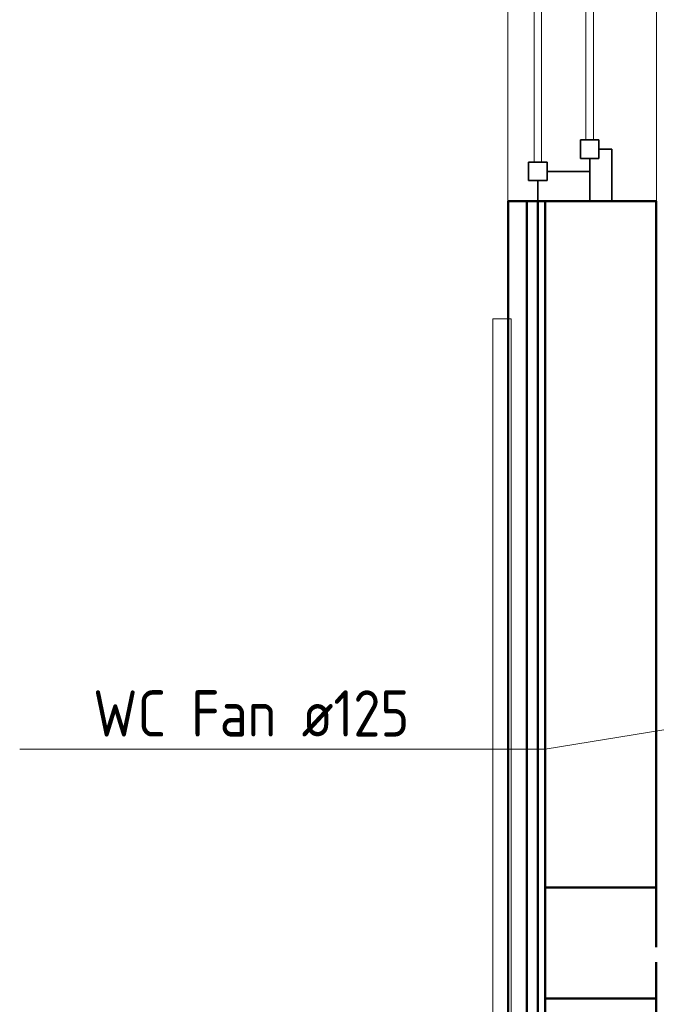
# Model space of a CAD drawing. Header units: millimetres. Extents: x 25703 to 50721, y 2709 to 39176.
# Tile 9 of 50: x 25703 to 27423, y 33652 to 36312. Entities that reach past the tile are written whole.
import ezdxf

# ---------------------------------------------------------------- set-up
doc = ezdxf.new("R2010")
doc.units = ezdxf.units.MM
for name, color, linetype, lineweight in [('A-COLS-____-MCUT', 52, 'Continuous', 50), ('A-COLS-____-OTLN', 52, 'Continuous', 20), ('A-GENM-____-MCUT', 13, 'Continuous', 50), ('A-GENM-____-OTLN', 13, 'Continuous', 20), ('A-GLAZ-____-MCUT', 151, 'Continuous', 35), ('A-GLAZ-____-OTLN', 151, 'Continuous', 20), ('A-PART-____-MCUT', 2, 'Continuous', 50), ('A-PART-____-OTLN', 2, 'Continuous', 20), ('A-WALL-____-MCUT', 113, 'Continuous', 50), ('A-WALL-____-OTLN', 113, 'Continuous', 20), ('M-EQPM-___-IDEN', 50, 'Continuous', 20)]:
    doc.layers.add(name, color=color, linetype=linetype, lineweight=lineweight)
doc.styles.add('GOST Common', font='GOST_Common.ttf', dxfattribs={"width": 0.9, "height": 125})

# ---------------------------------------------------------------- blocks, each defined once
blk = doc.blocks.new('Прямая форма - Gypsum Plasterboard - Waterproof-610918-В_Этаж 02_Вентиляция')
at = {"layer": 'A-WALL-____-MCUT', "color": 9}
for p, q in [((7184.9, 0), (3493.1, 0)), ((7184.9, -50), (7184.9, 0)), ((3493.1, -50), (7184.9, -50))]:
    blk.add_line(p, q, dxfattribs=at)
blk = doc.blocks.new('Прямая форма - Insulation - Thermal Break-610919-В_Этаж 02_Вентиляция')
at = {"layer": 'A-WALL-____-MCUT', "color": 9}
for p, q in [((7184.9, -50), (3493.1, -50)), ((7184.9, -80), (7184.9, -50)), ((3493.1, -80), (7184.9, -80))]:
    blk.add_line(p, q, dxfattribs=at)
blk = doc.blocks.new('Прямая форма - Masonry Block - Structural-610920-В_Этаж 02_Вентиляция')
at = {"layer": 'A-WALL-____-MCUT', "color": 9}
for p, q in [((5030, -100), (3493.1, -100)), ((5030, -400), (5030, -100)), ((7184.9, -100), (5330, -100)), ((5330, -100), (5330, -400)), ((7184.9, -400), (7184.9, -100)), ((3493.1, -400), (5030, -400)), ((5330, -400), (7184.9, -400))]:
    blk.add_line(p, q, dxfattribs=at)
blk = doc.blocks.new('Прямая форма - Concrete - Structural-610921-В_Этаж 02_Вентиляция')
at = {"layer": 'A-WALL-____-MCUT', "color": 9}
for p, q in [((7184.9, -80), (3493.1, -80)), ((3493.1, -100), (7184.9, -100)), ((7184.9, -100), (7184.9, -80))]:
    blk.add_line(p, q, dxfattribs=at)
blk = doc.blocks.new('Прямая форма - SW - 004-610922-В_Этаж 02_Вентиляция')
for name in ['Прямая форма - Gypsum Plasterboard - Waterproof-610918-В_Этаж 02_Вентиляция', 'Прямая форма - Insulation - Thermal Break-610919-В_Этаж 02_Вентиляция', 'Прямая форма - Concrete - Structural-610921-В_Этаж 02_Вентиляция', 'Прямая форма - Masonry Block - Structural-610920-В_Этаж 02_Вентиляция']:
    blk.add_blockref(name, (0, 0))
blk = doc.blocks.new('Family - ფ2-610924-В_Этаж 02_Вентиляция')
at = {"layer": 'A-GENM-____-MCUT', "lineweight": 9}
for p, q in [((842.6, 1), (-842.6, 1)), ((-842.6, 1), (-842.6, -280)), ((842.6, -280), (842.6, 1)), ((-842.6, -280), (-842.6, -401)), ((842.6, -401), (842.6, -280)), ((-842.6, -401), (842.6, -401))]:
    blk.add_line(p, q, dxfattribs=at)
blk = doc.blocks.new('Family - Gypsum Plasterboard - Waterproof-610926-В_Этаж 02_Вентиляция')
at = {"layer": 'A-PART-____-MCUT', "color": 9}
for p, q in [((7184.9, 0), (3493.1, 0)), ((7184.9, -50), (7184.9, 0)), ((3493.1, -50), (7184.9, -50))]:
    blk.add_line(p, q, dxfattribs=at)
blk = doc.blocks.new('Family - Insulation - Thermal Break-610928-В_Этаж 02_Вентиляция')
at = {"layer": 'A-PART-____-MCUT', "color": 9}
for p, q in [((7184.9, -50), (3493.1, -50)), ((7184.9, -80), (7184.9, -50)), ((3493.1, -80), (7184.9, -80))]:
    blk.add_line(p, q, dxfattribs=at)
blk = doc.blocks.new('Family - Masonry Block - Structural-610930-В_Этаж 02_Вентиляция')
at = {"layer": 'A-PART-____-MCUT', "color": 9}
for p, q in [((5030, -100), (3493.1, -100)), ((5030, -400), (5030, -100)), ((7184.9, -100), (5330, -100)), ((5330, -100), (5330, -400)), ((7184.9, -400), (7184.9, -100)), ((3493.1, -400), (5030, -400)), ((5330, -400), (7184.9, -400))]:
    blk.add_line(p, q, dxfattribs=at)
blk = doc.blocks.new('Family - Concrete - Structural-610932-В_Этаж 02_Вентиляция')
at = {"layer": 'A-PART-____-MCUT', "color": 9}
for p, q in [((7184.9, -80), (3493.1, -80)), ((3493.1, -100), (7184.9, -100)), ((7184.9, -100), (7184.9, -80))]:
    blk.add_line(p, q, dxfattribs=at)
blk = doc.blocks.new('Прямая форма - V line-611162-В_Этаж 02_Вентиляция')
at = {"layer": 'A-GLAZ-____-MCUT', "color": 53}
for p, q in [((105, -55), (55, -55)), ((55, -55), (55, -105)), ((105, -105), (105, -55)), ((792.6, -55), (792.6, -105)), ((842.6, -55), (792.6, -55)), ((892.6, -55), (842.6, -55)), ((842.6, -55), (842.6, -105)), ((842.6, -105), (842.6, -55)), ((892.6, -105), (892.6, -55)), ((1580.1, -55), (1580.1, -105)), ((1630.1, -55), (1580.1, -55)), ((1630.1, -105), (1630.1, -55)), ((55, -80), (0, -80)), ((0, -80), (0, -220)), ((55, -105), (55, -80)), ((55, -105), (105, -105)), ((80, -105), (55, -105)), ((80, -220), (80, -105)), ((792.6, -105), (842.6, -105)), ((842.6, -105), (892.6, -105)), ((1580.1, -105), (1630.1, -105)), ((1630.1, -105), (1605.1, -105)), ((1605.1, -105), (1605.1, -220)), ((1685.1, -80), (1630.1, -80)), ((1630.1, -80), (1630.1, -105)), ((1685.1, -220), (1685.1, -80)), ((165, -195), (115, -195)), ((115, -195), (115, -245)), ((165, -245), (165, -195)), ((792.6, -195), (792.6, -245)), ((842.6, -195), (792.6, -195)), ((842.6, -245), (842.6, -195)), ((892.6, -195), (842.6, -195)), ((842.6, -195), (842.6, -245)), ((892.6, -245), (892.6, -195)), ((1520.1, -195), (1520.1, -245)), ((1570.1, -195), (1520.1, -195)), ((1570.1, -245), (1570.1, -195)), ((0, -220), (80, -220)), ((115, -220), (0, -220)), ((0, -220), (0, -280)), ((115, -245), (115, -220)), ((1685.1, -220), (1570.1, -220)), ((1570.1, -220), (1570.1, -245)), ((1605.1, -220), (1685.1, -220)), ((1685.1, -280), (1685.1, -220)), ((140, -245), (115, -245)), ((115, -245), (165, -245)), ((140, -280), (140, -245)), ((792.6, -245), (842.6, -245)), ((842.6, -245), (892.6, -245)), ((1520.1, -245), (1570.1, -245)), ((1570.1, -245), (1545.1, -245)), ((1545.1, -245), (1545.1, -280)), ((0, -280), (140, -280)), ((1545.1, -280), (1685.1, -280))]:
    blk.add_line(p, q, dxfattribs=at)
at = {"layer": 'A-GLAZ-____-OTLN', "color": 253}
for p, q in [((792.6, -70), (105, -70)), ((1580.1, -70), (892.6, -70)), ((105, -90), (792.6, -90)), ((892.6, -90), (1580.1, -90)), ((792.6, -210), (165, -210)), ((1520.1, -210), (892.6, -210)), ((165, -230), (792.6, -230)), ((892.6, -230), (1520.1, -230))]:
    blk.add_line(p, q, dxfattribs=at)
blk = doc.blocks.new('Прямая форма - ფ2-611163-В_Этаж 02_Вентиляция')
blk.add_blockref('Прямая форма - V line-611162-В_Этаж 02_Вентиляция', (0, 0))
blk = doc.blocks.new('Прямая форма - V line-611822-В_Этаж 02_Вентиляция')
at = {"layer": 'A-COLS-____-MCUT', "color": 9}
for p, q in [((150, 150), (-150, 150)), ((-150, 150), (-150, 51.5)), ((150, -150), (150, 150)), ((-150, 11.5), (-150, -150)), ((-150, -150), (150, -150))]:
    blk.add_line(p, q, dxfattribs=at)
blk = doc.blocks.new('Прямая форма - CRE - 001-611823-В_Этаж 02_Вентиляция')
blk.add_blockref('Прямая форма - V line-611822-В_Этаж 02_Вентиляция', (0, 0))
blk = doc.blocks.new('Прямая форма - V line-613386-В_Этаж 02_Вентиляция')
at = {"layer": 'A-GENM-____-MCUT', "lineweight": 9}
for p, q in [((26981.4, 35504.2), (26981.4, 32132.5)), ((27006.2, 35504.2), (26981.4, 35504.2)), ((27031.4, 35504.2), (27006.2, 35504.2)), ((27031.4, 32132.5), (27031.4, 35504.2))]:
    blk.add_line(p, q, dxfattribs=at)
blk = doc.blocks.new('Прямая форма - SLA - 004-613387-В_Этаж 02_Вентиляция')
blk.add_blockref('Прямая форма - V line-613386-В_Этаж 02_Вентиляция', (0, 0))
blk = doc.blocks.new('V line_ifc_RVT-1-В_Этаж 02_Вентиляция')
at = {"layer": 'A-COLS-____-OTLN', "color": 253, "lineweight": 20, "rotation": 180}
blk.add_blockref('Прямая форма - CRE - 001-611823-В_Этаж 02_Вентиляция', (27273.2, 33817.6), dxfattribs=at)
at = {"layer": 'A-GENM-____-OTLN', "color": 253, "lineweight": 20, "rotation": 90}
blk.add_blockref('Family - ფ2-610924-В_Этаж 02_Вентиляция', (27023.2, 36665.1), dxfattribs=at)
at = {"layer": 'A-GENM-____-OTLN', "color": 253, "lineweight": 20}
blk.add_blockref('Прямая форма - SLA - 004-613387-В_Этаж 02_Вентиляция', (0, 0), dxfattribs=at)
at = {"layer": 'A-GLAZ-____-OTLN', "color": 253, "lineweight": 20, "rotation": 90}
blk.add_blockref('Прямая форма - ფ2-611163-В_Этаж 02_Вентиляция', (27023.2, 35822.5), dxfattribs=at)
at = {"layer": 'A-PART-____-OTLN', "color": 253, "lineweight": 20, "rotation": 90}
for name in ['Family - Gypsum Plasterboard - Waterproof-610926-В_Этаж 02_Вентиляция', 'Family - Insulation - Thermal Break-610928-В_Этаж 02_Вентиляция', 'Family - Concrete - Structural-610932-В_Этаж 02_Вентиляция', 'Family - Masonry Block - Structural-610930-В_Этаж 02_Вентиляция']:
    blk.add_blockref(name, (27023.2, 28637.6), dxfattribs=at)
at = {"layer": 'A-WALL-____-OTLN', "color": 253, "lineweight": 20, "rotation": 90}
blk.add_blockref('Прямая форма - SW - 004-610922-В_Этаж 02_Вентиляция', (27023.2, 28637.6), dxfattribs=at)
blk = doc.blocks.new('ADSK_M_Оборудование - ADSK_Наименование_25-431939-В_Этаж 02_Вентиляция')
at = {"layer": 'M-EQPM-___-IDEN'}
blk.add_line((-12.5, 0), (12.5, 0), dxfattribs=at)

msp = doc.modelspace()

# ---------------------------------------------------------------- linework, layer by layer
at = {"layer": 'M-EQPM-___-IDEN'}
for p, q in [((28635.6, 34586.7), (27123.2, 34341.6)), ((27123.2, 34341.6), (26953.1, 34341.6))]:
    msp.add_line(p, q, dxfattribs=at)

# ---------------------------------------------------------------- block references
at = {"lineweight": 9}
msp.add_blockref('V line_ifc_RVT-1-В_Этаж 02_Вентиляция', (0, 0), dxfattribs=at)
at = {"layer": 'M-EQPM-___-IDEN', "xscale": 49.99999999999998, "yscale": 49.99999999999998, "zscale": 49.99999999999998}
msp.add_blockref('ADSK_M_Оборудование - ADSK_Наименование_25-431939-В_Этаж 02_Вентиляция', (26328.1, 34341.6), dxfattribs=at)

# ---------------------------------------------------------------- texts
at = {"layer": 'M-EQPM-___-IDEN', "lineweight": 9, "insert": (25901.6, 34500.5), "char_height": 125, "width": 1020.949, "attachment_point": 1, "style": 'GOST Common'}
msp.add_mtext('WC Fan ø125', dxfattribs=at)

doc.saveas('drawing.dxf')
